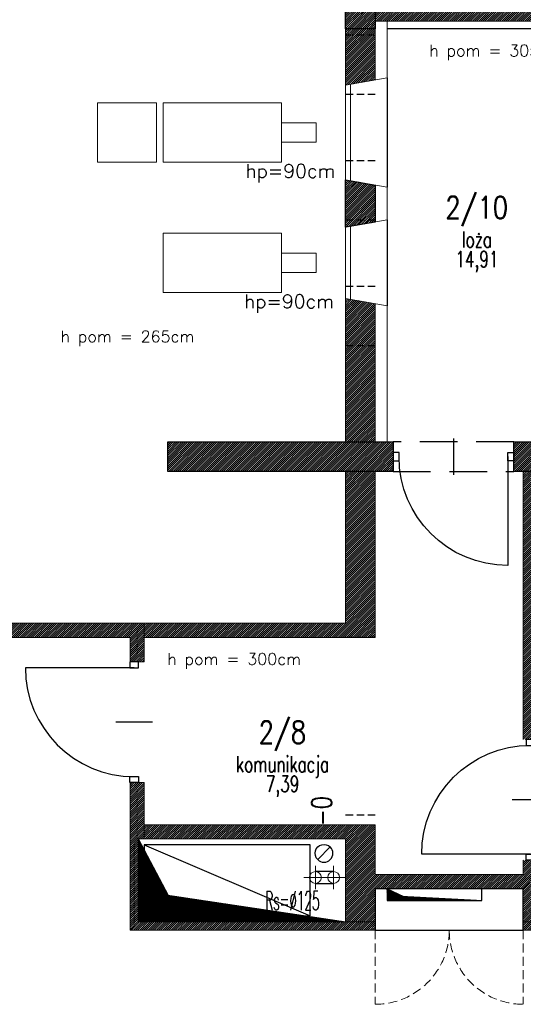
# Model space of a CAD drawing. Header units: inches. Extents: x 27484 to 71626, y -45113 to 39.
# Tile 179 of 256: x 33727 to 34152, y -25250 to -24420. Entities that reach past the tile are written whole.
import ezdxf
from ezdxf.enums import TextEntityAlignment as Align

# ---------------------------------------------------------------- set-up
doc = ezdxf.new("R2010")
doc.units = ezdxf.units.IN
doc.header["$LTSCALE"] = 50
doc.header["$MEASUREMENT"] = 0
for name, pattern in [('DASHED', [0.75, 0.5, -0.25]), ('DASHED2', [9.525, 6.35, -3.175]), ('HIDDEN', [0.375, 0.25, -0.125])]:
    doc.linetypes.add(name, pattern=pattern)
for name, color, linetype, lineweight in [('_widok cienki', 3, 'Continuous', 13), ('A-PRZERYW', 7, 'DASHED2', 18), ('A-SCIANY', 5, 'Continuous', 18), ('A-SLUSARKA', 4, 'Continuous', 13), ('A-WID', 1, 'Continuous', 9), ('A-ść. istn.', 8, 'Continuous', 0), ('B-IWE-KS', 7, 'Continuous', 20), ('mat', 7, 'Continuous', 9), ('R-MET-DRZ', 7, 'Continuous', 15)]:
    doc.layers.add(name, color=color, linetype=linetype, lineweight=lineweight)
for name, color, linetype in [('A-rdzenie zelbetowe', 6, 'Continuous'), ('B-IKS', 4, 'Continuous'), ('B-IWE-KAN', 7, 'Continuous'), ('OPISY', 7, 'Continuous'), ('przebicia', 252, 'Continuous'), ('przebicia w scianach', 2, 'HIDDEN'), ('R-MET-IWE', 2, 'Continuous'), ('R-MET-POM-OPIS', 7, 'Continuous'), ('R-MET-POM-OPIS-NR', 2, 'Continuous'), ('R-MET-POM-OPIS-POM', 7, 'Continuous'), ('S-DRZ-', 7, 'Continuous'), ('S-DRZ-O', 7, 'Continuous'), ('S-DRZ-SKRZYD', 5, 'Continuous'), ('S-DRZ-WEGAR', 7, 'Continuous'), ('TEXT', 7, 'Continuous')]:
    doc.layers.add(name, color=color, linetype=linetype)
doc.styles.add('MET_POM', font='simplex.shx')
doc.styles.get("Standard").update_dxf_attribs({"font": 'romans.shx'})
pattern_1 = [(45, (31560.1443, -34930.5661), (-0.88388348, 0.88388348), [])]

# ---------------------------------------------------------------- blocks, each defined once
blk = doc.blocks.new('D90-L-DL')
at = {"layer": 'S-DRZ-'}
blk.add_arc((-45, 0), 90, 270, 0, dxfattribs=at)
at = {"layer": 'S-DRZ-O'}
blk.add_line((0, 15.12), (0, -15.12), dxfattribs=at)
at = {"layer": 'S-DRZ-SKRZYD'}
blk.add_line((-45, 0), (-45, -90), dxfattribs=at)
at = {"layer": 'S-DRZ-WEGAR'}
for points in [[(-50, -3.5), (-45, -3.5), (-45, 3.5), (-50, 3.5)], [(45, 3.5), (50, 3.5), (50, -3.5), (45, -3.5)]]:
    blk.add_lwpolyline(points, close=True, dxfattribs=at)
blk = doc.blocks.new('A$C07123322')
at = {"layer": 'A-SLUSARKA', "xscale": 1.020000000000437, "yscale": 1.020000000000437, "zscale": 1.020000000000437, "rotation": 270}
blk.add_blockref('D90-L-DL', (40.58, -45.9), dxfattribs=at)
blk = doc.blocks.new('MPOM0239')
at = {"layer": 'R-MET-POM-OPIS', "style": 'MET_POM', "width": 0.7}
for tag, p in [('POS', (0, -0.225)), ('ARE', (0, -0.49))]:
    blk.add_attdef(tag, text='', height=0.2, dxfattribs=at).set_placement(p, align=Align.CENTER)
at = {"layer": 'R-MET-POM-OPIS', "style": 'MET_POM', "width": 0.7, "flags": 1}
blk.add_attdef('UNI', (0.246, -0.49), '', height=0.2, dxfattribs=at)
at = {"layer": 'R-MET-POM-OPIS-NR', "style": 'MET_POM', "width": 0.8}
blk.add_attdef('NR', text='', height=0.2, dxfattribs=at).set_placement((-0.003, 0.269), align=Align.CENTER)
at = {"layer": 'R-MET-POM-OPIS-POM', "style": 'MET_POM', "width": 0.7}
blk.add_attdef('POM', text='', height=0.2, dxfattribs=at).set_placement((0, 0.022), align=Align.CENTER)
blk = doc.blocks.new('IWE-KS')
at = {"layer": 'B-IWE-KS'}
for p, q in [((0, -9.75), (0, 9.75)), ((9.75, 0), (-9.75, 0))]:
    blk.add_line(p, q, dxfattribs=at)
blk.add_circle((0, 0), 5, dxfattribs=at)
at = {"layer": 'R-MET-IWE', "oblique": -180, "text_generation_flag": 6, "width": 0.464286}
blk.add_attdef('NR', text='', height=14.07, rotation=180, dxfattribs=at).set_placement((19.95, -0.12), align=Align.MIDDLE)
blk = doc.blocks.new('IWE0W')
at = {"layer": 'B-IWE-KAN'}
blk.add_lwpolyline([(0.854, 0.854, -1), (0.146, 0.146), (0.854, 0.854, 1), (0.146, 0.146)], format="xyb", dxfattribs=at)

msp = doc.modelspace()

# ---------------------------------------------------------------- hatches: boundary and pattern name
at = {"layer": 'A-ść. istn.', "ltscale": 0.1}
h = msp.add_hatch(dxfattribs=at)
h.set_pattern_fill('ANSI31', color=256, scale=10)
h.set_pattern_definition(pattern_1)
h.paths.add_polyline_path([(34014.98246, -24357.17377), (34002.48246, -24354.96968), (34002.48246, -24376.96968), (34014.98246, -24376.96968)])
h.paths.add_polyline_path([(34027.48246, -24359.37785), (34014.98246, -24357.17377), (34014.98246, -24376.96968), (34027.48246, -24376.96968)])
h.paths.add_polyline_path([(34027.48246, -24376.96968), (34014.98246, -24376.96968), (34014.98246, -24402.46968), (34027.48246, -24402.46968)])
h.paths.add_polyline_path([(34014.98246, -24376.96968), (34002.48246, -24376.96968), (34002.48246, -24402.46968), (34014.98246, -24402.46968)])
h.paths.add_polyline_path([(34014.98246, -24432.96968), (34002.48246, -24432.96968), (34002.48246, -24474.96968), (34014.98246, -24472.76559)])
h.paths.add_polyline_path([(34027.48246, -24432.96968), (34014.98246, -24432.96968), (34014.98246, -24472.76559), (34027.48246, -24470.56151)])
h.paths.add_polyline_path([(34027.48246, -24427.46968), (34014.98246, -24427.46968), (34014.98246, -24432.96968), (34027.48246, -24432.96968)])
h.paths.add_polyline_path([(34014.98246, -24427.46968), (34002.48246, -24427.46968), (34002.48246, -24432.96968), (34014.98246, -24432.96968)])
h = msp.add_hatch(dxfattribs=at)
h.set_pattern_fill('ANSI31', color=256, scale=10)
h.set_pattern_definition(pattern_1)
h.paths.add_polyline_path([(34002.48247, -24402.46968), (34027.48247, -24402.46968), (34027.48247, -24427.46968), (34002.48247, -24427.46968)])
h = msp.add_hatch(dxfattribs=at)
h.set_pattern_fill('ANSI31', color=256, scale=10)
h.set_pattern_definition(pattern_1)
h.paths.add_polyline_path([(34232.48246, -24408.96968), (34037.48246, -24408.96968), (34027.48246, -24408.96968), (34027.48246, -24420.96968), (34037.48246, -24420.96968), (34232.48246, -24420.96968)])
h = msp.add_hatch(dxfattribs=at)
h.set_pattern_fill('ANSI31', color=256, scale=10)
h.set_pattern_definition(pattern_1)
h.paths.add_polyline_path([(33624.48246, -24492.46968), (33624.48246, -24427.46968), (33612.48246, -24427.46968), (33612.48246, -24800.96968), (33624.48246, -24800.96968)])
h.paths.add_polyline_path([(33820.48246, -25168.46968), (33827.48246, -25168.46968), (33827.48246, -25110.96968), (33832.48246, -25110.96968), (33832.48246, -25098.96968), (33832.48246, -25063.46968), (33820.48246, -25063.46968)])
h.paths.add_polyline_path([(33827.48246, -25168.46968), (33820.48246, -25168.46968), (33820.48246, -25187.96968), (34014.98246, -25187.96968), (34014.98246, -25180.96968), (34002.48246, -25180.96968), (33827.48246, -25180.96968)])
h.paths.add_polyline_path([(34027.48246, -25187.96968), (34027.48246, -25180.96968), (34014.98246, -25180.96968), (34014.98246, -25187.96968)])
h.paths.add_polyline_path([(34152.48246, -25180.96968), (34152.48246, -25187.96968), (34554.98246, -25187.96968), (34554.98246, -25180.96968)])
h.paths.add_polyline_path([(33612.48246, -24907.46968), (33624.48246, -24907.46968), (33624.48246, -24800.96968), (33612.48246, -24800.96968)])
h = msp.add_hatch(dxfattribs=at)
h.set_pattern_fill('ANSI31', color=256, scale=10)
h.set_pattern_definition(pattern_1)
h.paths.add_polyline_path([(34002.48246, -24554.96968), (34027.48246, -24559.37785), (34027.48246, -24590.56151), (34002.48246, -24594.96968)])
h = msp.add_hatch(dxfattribs=at)
h.set_pattern_fill('ANSI31', color=256, scale=10)
h.set_pattern_definition(pattern_1)
h.paths.add_polyline_path([(34014.98246, -24657.17377), (34002.48246, -24654.96968), (34002.48246, -24694.96968), (34014.98246, -24694.96968)])
h.paths.add_polyline_path([(34027.48246, -24659.37785), (34014.98246, -24657.17377), (34014.98246, -24668.46968), (34027.48246, -24668.46968)])
h.paths.add_polyline_path([(34027.48246, -24668.46968), (34014.98246, -24668.46968), (34014.98246, -24694.96968), (34027.48246, -24694.96968)])
h.paths.add_polyline_path([(34014.98246, -24694.96968), (34002.48246, -24694.96968), (34002.48246, -24721.68489), (34014.98246, -24721.68489)])
h.paths.add_polyline_path([(34027.48246, -24694.96968), (34014.98246, -24694.96968), (34014.98246, -24721.68489), (34027.48246, -24721.68489)])
h.paths.add_polyline_path([(34027.48246, -24721.68489), (34014.98246, -24721.68489), (34014.98246, -24775.96968), (34027.48246, -24775.96968)])
h.paths.add_polyline_path([(34014.98246, -24721.68489), (34002.48246, -24721.68489), (34002.48246, -24775.96968), (34014.98246, -24775.96968)])
h = msp.add_hatch(dxfattribs=at)
h.set_pattern_fill('ANSI31', color=256, scale=10)
h.set_pattern_definition(pattern_1)
h.paths.add_polyline_path([(34014.98246, -24775.96968), (33852.48246, -24775.96968), (33852.48246, -24800.96968), (34002.48246, -24800.96968), (34014.98246, -24800.96968)])
h.paths.add_polyline_path([(34042.48246, -24775.96968), (34027.48246, -24775.96968), (34014.98246, -24775.96968), (34014.98246, -24800.96968), (34042.48246, -24800.96968)])
h.paths.add_polyline_path([(34265.48246, -24775.96968), (34144.48246, -24775.96968), (34144.48246, -24800.96968), (34152.48246, -24800.96968), (34265.48246, -24800.96968)])
h = msp.add_hatch(dxfattribs=at)
h.set_pattern_fill('ANSI31', color=256, scale=10)
h.set_pattern_definition(pattern_1)
h.paths.add_polyline_path([(34014.98246, -24800.96968), (34002.48246, -24800.96968), (34002.48246, -24924.96968), (34014.98246, -24924.96968)])
h.paths.add_polyline_path([(34027.48246, -24800.96968), (34014.98246, -24800.96968), (34014.98246, -24924.96968), (34027.48246, -24924.96968)])
h.paths.add_polyline_path([(34014.98246, -24924.96968), (34002.48246, -24924.96968), (34002.48246, -24928.96968), (33832.48246, -24928.96968), (33832.48246, -24940.96968), (34002.48246, -24940.96968), (34014.98246, -24940.96968)])
h.paths.add_polyline_path([(34027.48246, -24924.96968), (34014.98246, -24924.96968), (34014.98246, -24940.96968), (34027.48246, -24940.96968)])
h.paths.add_polyline_path([(34014.98246, -25098.96968), (33832.48246, -25098.96968), (33832.48246, -25110.96968), (34002.48246, -25110.96968), (34002.48246, -25168.46968), (34014.98246, -25168.46968)])
h.paths.add_polyline_path([(34027.48246, -25098.96968), (34014.98246, -25098.96968), (34014.98246, -25168.46968), (34027.48246, -25168.46968), (34027.48246, -25152.96968), (34152.48246, -25152.96968), (34152.48246, -25168.46968), (34339.48246, -25168.46968), (34339.48246, -25155.96968), (34164.48246, -25155.96968), (34164.48246, -25128.96968), (34152.48246, -25128.96968), (34152.48246, -25140.96968), (34027.48246, -25140.96968)])
h.paths.add_polyline_path([(34014.98246, -25168.46968), (34002.48246, -25168.46968), (34002.48246, -25180.96968), (34014.98246, -25180.96968)])
h.paths.add_polyline_path([(34027.48246, -25168.46968), (34014.98246, -25168.46968), (34014.98246, -25180.96968), (34027.48246, -25180.96968)])
h.paths.add_polyline_path([(33995.0357, -25103.57524), (33995.0357, -25071.39667), (33969.5357, -25071.39667), (33969.5357, -25103.57524)], flags=9)
h = msp.add_hatch(dxfattribs=at)
h.set_pattern_fill('ANSI31', color=256, scale=10)
h.set_pattern_definition(pattern_1)
h.paths.add_polyline_path([(34164.48246, -24800.96968), (34152.48246, -24800.96968), (34152.48246, -24924.96968), (34164.48246, -24924.96968)])
h.paths.add_polyline_path([(34174.48246, -24800.96968), (34164.48246, -24800.96968), (34164.48246, -24924.96968), (34174.48246, -24924.96968)])
h.paths.add_polyline_path([(34164.48246, -24924.96968), (34152.48246, -24924.96968), (34152.48246, -25026.96968), (34164.48246, -25026.96968)])
h.paths.add_polyline_path([(34174.48246, -24924.96968), (34164.48246, -24924.96968), (34164.48246, -25026.96968), (34174.48246, -25026.96968)])
h = msp.add_hatch(dxfattribs=at)
h.set_pattern_fill('ANSI31', color=256, scale=10)
h.set_pattern_definition(pattern_1)
h.paths.add_polyline_path([(33647.48246, -24928.96968), (33647.48246, -24940.96968), (33820.48246, -24940.96968), (33820.48246, -24961.46968), (33832.48246, -24961.46968), (33832.48246, -24928.96968)])
h = msp.add_hatch(dxfattribs=at)
h.set_pattern_fill('ANSI31', color=256, scale=10)
h.set_pattern_definition(pattern_1)
h.paths.add_polyline_path([(34339.48246, -25168.46968), (34152.48246, -25168.46968), (34152.48246, -25180.96968), (34339.48246, -25180.96968)])
at = {"layer": 'przebicia', "ltscale": 0.1}
h = msp.add_hatch(dxfattribs=at)
h.set_pattern_fill('ANSI31', color=256, style=0)
h.set_pattern_definition([(45, (1e-10, 8897.09639), (-0.08838834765, 0.08838834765), [])])
h.paths.add_polyline_path([(33827.48246, -25168.46968), (33832.48246, -25168.46968), (33832.48246, -25120.39839), (33827.48246, -25110.96968)])
h.paths.add_polyline_path([(33832.48246, -25168.46968), (33919.01115, -25168.46968), (33852.70922, -25158.54083), (33832.48246, -25120.39839)])
h.paths.add_polyline_path([(33827.48246, -25180.96968), (34002.48246, -25180.96968), (33969.09394, -25175.96968), (33832.48246, -25175.96968), (33832.48246, -25168.46968), (33827.48246, -25168.46968)])
h.paths.add_polyline_path([(33832.48246, -25175.96968), (33969.09394, -25175.96968), (33919.01115, -25168.46968), (33832.48246, -25168.46968)], flags=17)
h = msp.add_hatch(dxfattribs=at)
h.set_pattern_fill('ANSI31', color=256, style=0)
h.set_pattern_definition([(45, (10, 8897.09639), (-0.08838834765, 0.08838834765), [])])
h.paths.add_polyline_path([(34051.22949, -25159.45973), (34037.48246, -25152.96968), (34037.48246, -25162.96968), (34091.45579, -25162.96968), (34090.46045, -25161.53811)])
h.paths.add_polyline_path([(34090.46045, -25161.53811), (34091.45579, -25162.96968), (34117.48246, -25162.96968)])

# ---------------------------------------------------------------- linework, layer by layer
at = {"layer": '_widok cienki'}
for points in [[(33792.96095, -24539.96968), (33842.96095, -24539.96968), (33842.96095, -24489.96968), (33792.96095, -24489.96968)], [(33842.96095, -24489.96968), (33792.96095, -24489.96968), (33792.96095, -24539.96968), (33842.96095, -24539.96968)], [(33948.36656, -24539.96968), (33848.36656, -24539.96968), (33848.36656, -24489.96968), (33948.36656, -24489.96968)], [(33948.36656, -24489.96968), (33848.36656, -24489.96968), (33848.36656, -24539.96968), (33948.36656, -24539.96968)], [(33977.48246, -24506.81239), (33948.36656, -24506.81239), (33948.36656, -24523.12697), (33977.48246, -24523.12697)], [(33948.39032, -24599.96968), (33848.39032, -24599.96968), (33848.39032, -24649.96968), (33948.39032, -24649.96968)], [(33977.50623, -24616.81239), (33948.39032, -24616.81239), (33948.39032, -24633.12697), (33977.50623, -24633.12697)]]:
    msp.add_lwpolyline(points, close=True, dxfattribs=at)
at = {"layer": 'A-PRZERYW', "lineweight": -3, "ltscale": 0.1}
for p, q in [((34144.48246, -24775.96968), (34042.48246, -24775.96968)), ((34042.48246, -24800.96968), (34144.48246, -24800.96968))]:
    msp.add_line(p, q, dxfattribs=at)
at = {"layer": 'A-rdzenie zelbetowe', "ltscale": 0.1}
for points in [[(34002.48246, -24402.46968), (34027.48246, -24402.46968), (34027.48246, -24427.46968), (34002.48246, -24427.46968)], [(33852.48246, -24775.96968), (34042.48246, -24775.96968), (34042.48246, -24800.96968), (33852.48246, -24800.96968)], [(34144.48246, -24775.96968), (34265.48246, -24775.96968), (34265.48246, -24800.96968), (34144.48246, -24800.96968)]]:
    msp.add_lwpolyline(points, close=True, dxfattribs=at)
msp.add_lwpolyline([(34002.48246, -24554.96968), (34027.48246, -24559.37785), (34027.48246, -24590.56151), (34002.48246, -24594.96968), (34002.48246, -24554.96968)], dxfattribs=at)
at = {"layer": 'A-SCIANY', "ltscale": 0.1}
msp.add_line((34232.48246, -24420.96968), (34037.48246, -24420.96968), dxfattribs=at)
at = {"layer": 'A-SCIANY', "ltscale": 3}
for p, q in [((34002.48246, -24474.96968), (34037.48246, -24468.79824)), ((34002.48246, -24554.96968), (34037.48246, -24561.14112)), ((34002.48246, -24594.96968), (34037.48246, -24588.79824)), ((34002.48246, -24654.96968), (34037.48246, -24661.14112)), ((34037.48246, -24775.96968), (34042.48246, -24775.96968)), ((34042.48246, -24775.96968), (34042.48246, -24800.96968)), ((34144.48246, -24775.96968), (34144.48246, -24800.96968)), ((34265.48246, -24775.96968), (34144.48246, -24775.96968)), ((34002.48246, -24800.96968), (34002.48246, -24928.96968)), ((34152.48246, -24800.96968), (34144.48246, -24800.96968)), ((34152.48246, -25026.96968), (34152.48246, -24800.96968)), ((34002.48246, -24928.96968), (33647.48246, -24928.96968)), ((33820.48246, -24940.96968), (33820.48246, -24961.46968)), ((33832.48246, -24940.96968), (33832.48246, -24961.46968)), ((33820.48246, -24961.46968), (33832.48246, -24961.46968)), ((33820.48246, -25063.46968), (33820.48246, -25187.96968)), ((33820.48246, -25063.46968), (33832.48246, -25063.46968)), ((33832.48246, -25063.46968), (33832.48246, -25098.96968)), ((33827.48246, -25110.96968), (33827.48246, -25180.96968)), ((34002.48246, -25110.96968), (33827.48246, -25110.96968)), ((34002.48246, -25110.96968), (34002.48246, -25180.96968)), ((33827.48246, -25180.96968), (34002.48246, -25180.96968)), ((33820.48246, -25187.96968), (34027.48246, -25187.96968)), ((34152.48246, -25187.96968), (35780.48246, -25187.96968))]:
    msp.add_line(p, q, dxfattribs=at)
for points in [[(34002.48246, -24474.96968), (34002.48246, -24354.96968)], [(34037.48246, -24468.79824), (34037.48246, -24420.96968)], [(34002.48246, -24594.96968), (34002.48246, -24554.96968)], [(34037.48246, -24588.79824), (34037.48246, -24561.14112)], [(34002.48246, -24800.96968), (33852.48246, -24800.96968), (33852.48246, -24775.96968), (34002.48246, -24775.96968), (34002.48246, -24654.96968)], [(34037.48246, -24775.96968), (34037.48246, -24661.14112)], [(34027.48246, -24940.96968), (34027.48246, -24800.96968), (34042.48246, -24800.96968)], [(33820.48246, -24940.96968), (33647.48246, -24940.96968)], [(34027.48246, -24940.96968), (34002.48246, -24940.96968), (34002.48246, -24940.96968), (33832.48246, -24940.96968)], [(33832.48246, -25098.96968), (34027.48246, -25098.96968), (34027.48246, -25140.96968), (34152.48246, -25140.96968), (34152.48246, -25128.96968)], [(34027.48246, -25187.96968), (34027.48246, -25152.96968), (34152.48246, -25152.96968), (34152.48246, -25187.96968)]]:
    msp.add_lwpolyline(points, dxfattribs=at)
at = {"layer": 'A-WID', "lineweight": -2}
for p, q in [((34232.48246, -24427.46968), (34037.48246, -24427.46968)), ((34037.48246, -24468.79824), (34037.48246, -24561.14112)), ((34037.48246, -24588.79824), (34037.48246, -24661.14112)), ((33832.48246, -25115.96968), (33972.48246, -25175.96968))]:
    msp.add_line(p, q, dxfattribs=at)
at = {"layer": 'A-WID', "color": 4}
for p, q in [((34002.48246, -24554.96968), (34002.48246, -24474.96968)), ((34006.48246, -24555.67499), (34006.48246, -24474.26437)), ((34006.48246, -24655.67499), (34006.48246, -24594.26437)), ((34002.48246, -24654.96968), (34002.48246, -24594.96968))]:
    msp.add_line(p, q, dxfattribs=at)
at = {"layer": 'A-WID', "linetype": 'DASHED', "ltscale": 0.3}
for p, q in [((34027.48246, -25187.96968), (34027.48246, -25250.46968)), ((34152.48246, -25187.96968), (34152.48246, -25250.46968))]:
    msp.add_line(p, q, dxfattribs=at)
at = {"layer": 'A-WID', "lineweight": -2}
for points in [[(33972.48246, -25115.96968), (33832.48246, -25115.96968), (33832.48246, -25175.96968), (33972.48246, -25175.96968)], [(34027.48246, -25187.96968), (34152.48246, -25187.96968), (34152.48246, -25152.96968), (34027.48246, -25152.96968)], [(34037.48246, -25162.96968), (34117.48246, -25162.96968), (34117.48246, -25152.96968), (34037.48246, -25152.96968)]]:
    msp.add_lwpolyline(points, close=True, dxfattribs=at)
at = {"layer": 'A-WID', "linetype": 'DASHED', "ltscale": 0.3}
for centre, start, end in [((34027.48246, -25187.96968), 270, 0), ((34152.48246, -25187.96968), 180, 270)]:
    msp.add_arc(centre, 62.5, start, end, dxfattribs=at)
at = {"layer": 'B-IKS', "linetype": 'DASHED2', "ltscale": 0.05}
for p, q in [((33992.37496, -25138.46968), (33976.97991, -25138.46968)), ((33976.97991, -25148.46968), (33992.37496, -25148.46968))]:
    msp.add_line(p, q, dxfattribs=at)
at = {"layer": 'mat'}
for p, q in [((34037.48246, -24420.96968), (34027.48246, -24420.96968)), ((34152.48246, -25180.96968), (35802.48246, -25180.96968))]:
    msp.add_line(p, q, dxfattribs=at)
at = {"layer": 'mat', "ltscale": 0.1}
for p, q in [((33832.48246, -24940.96968), (33832.48246, -24928.96968)), ((33832.48246, -25098.96968), (33832.48246, -25110.96968)), ((34002.48246, -25180.96968), (34027.48246, -25180.96968))]:
    msp.add_line(p, q, dxfattribs=at)
at = {"layer": 'mat'}
for points in [[(34027.48246, -24470.56151), (34027.48246, -24402.46968)], [(34027.48246, -24590.56151), (34027.48246, -24559.37785)], [(34027.48246, -24775.96968), (34027.48246, -24659.37785)]]:
    msp.add_lwpolyline(points, dxfattribs=at)
at = {"layer": 'przebicia', "ltscale": 0.1}
for points in [[(33827.48246, -25110.96968), (33852.70922, -25158.54083), (34002.48246, -25180.96968)], [(34037.48246, -25152.96968), (34051.22949, -25159.45973), (34117.48246, -25162.96968)]]:
    msp.add_lwpolyline(points, dxfattribs=at)
at = {"layer": 'przebicia w scianach', "ltscale": 0.5}
for p, q in [((34027.48246, -24432.96968), (34002.48246, -24432.96968)), ((34027.48246, -24482.96968), (34002.48246, -24482.96968)), ((34027.48246, -24538.96968), (34002.48246, -24538.96968)), ((34027.48246, -24588.96968), (34002.48246, -24588.96968)), ((34027.48246, -24644.96968), (34002.48246, -24644.96968)), ((34027.48246, -24694.96968), (34002.48246, -24694.96968)), ((34027.48246, -24940.96968), (34002.48246, -24940.96968)), ((34027.48246, -25090.96968), (34002.48246, -25090.96968))]:
    msp.add_line(p, q, dxfattribs=at)

# ---------------------------------------------------------------- block references
at = {"extrusion": (0, 0, -1), "xscale": 15, "yscale": 15, "zscale": -15, "rotation": 270}
msp.add_blockref('IWE0W', (-33991.73111, -25115.55804), dxfattribs=at)
at = {"layer": 'R-MET-DRZ', "xscale": -1}
for p, rotation in [((34139.38246, -24829.04628), 270), ((34117.90586, -25123.86968), 180)]:
    msp.add_blockref('A$C07123322', p, dxfattribs=dict(at, rotation=rotation))
at = {"layer": 'R-MET-DRZ'}
msp.add_blockref('A$C07123322', (33783.40586, -24966.56968), dxfattribs=at)
at = {"layer": 'R-MET-IWE'}
ref = msp.add_blockref('IWE-KS', (33976.97991, -25143.46968), dxfattribs=dict(at, zscale=1.25))
ref.add_attrib('NR', 'Rs=%%c125', dxfattribs={"height": 16, "rotation": 180, "text_generation_flag": 6, "width": 0.464286}).set_placement((33957.55673, -25163.08382), align=Align.MIDDLE)
at = {"layer": 'R-MET-IWE', "zscale": 1.25}
msp.add_blockref('IWE-KS', (33992.37496, -25143.46968), dxfattribs=at)
at = {"layer": 'R-MET-POM-OPIS'}
ref = msp.add_blockref('MPOM0239', (34113.31574, -24613.48379), dxfattribs=dict(at, xscale=67.20000000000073, yscale=67.20000000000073, zscale=67.20000000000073))
ref.add_attrib('NR', '2/10', dxfattribs={"layer": 'R-MET-POM-OPIS-NR', "height": 18.816, "style": 'MET_POM', "width": 0.8}).set_placement((34113.1254, -24587.68754), align=Align.CENTER)
ref.add_attrib('ARE', '14,91', dxfattribs={"height": 13.44, "style": 'MET_POM', "width": 0.7}).set_placement((34113.31574, -24628.60202), align=Align.CENTER)
ref.add_attrib('POM', 'loża', dxfattribs={"layer": 'R-MET-POM-OPIS-POM', "height": 13.44, "style": 'MET_POM', "width": 0.7}).set_placement((34113.31574, -24611.98374), align=Align.CENTER)
ref = msp.add_blockref('MPOM0239', (33949.28129, -25056.12659), dxfattribs=dict(at, xscale=67.20000000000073, yscale=67.20000000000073, zscale=67.20000000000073))
ref.add_attrib('NR', '2/8', dxfattribs={"layer": 'R-MET-POM-OPIS-NR', "height": 18.816, "style": 'MET_POM', "width": 0.8}).set_placement((33949.09095, -25030.33035), align=Align.CENTER)
ref.add_attrib('ARE', '7,39', dxfattribs={"height": 13.44, "style": 'MET_POM', "width": 0.7}).set_placement((33949.28129, -25071.24482), align=Align.CENTER)
ref.add_attrib('POM', 'komunikacja', dxfattribs={"layer": 'R-MET-POM-OPIS-POM', "height": 13.44, "style": 'MET_POM', "width": 0.7}).set_placement((33949.28129, -25054.62654), align=Align.CENTER)

# ---------------------------------------------------------------- texts
at = {"layer": 'OPISY', "char_height": 9.8, "width": 746.844025, "attachment_point": 1}
for s, insert in [('h pom = 305cm', (34073.05152, -24441.00585)), ('h pom = 265cm', (33761.85093, -24682.20303)), ('h pom = 300cm', (33851.89877, -24954.32281))]:
    msp.add_mtext(s, dxfattribs=dict(at, insert=insert))
at = {"layer": 'R-MET-IWE', "width": 0.75}
msp.add_attdef('-0', text='.', height=17, rotation=90, dxfattribs=at).set_placement((33982.2857, -25087.48596), align=Align.MIDDLE)
at = {"layer": 'TEXT', "char_height": 11.664, "width": 80, "attachment_point": 1}
for insert in [(33917.83815, -24541.63593), (33916.66474, -24651.63593)]:
    msp.add_mtext('hp=90cm', dxfattribs=dict(at, insert=insert))

doc.saveas('drawing.dxf')
